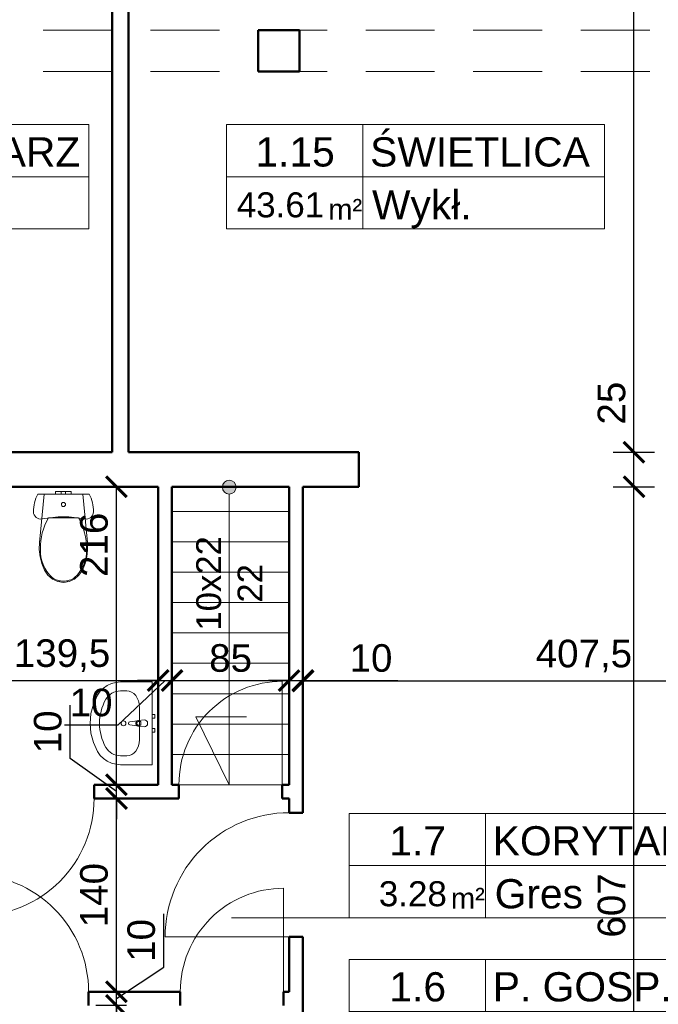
# Model space of a CAD drawing. Header units: millimetres. Extents: x -61343 to 9939, y -6894 to 7453.
# Tile 83 of 255: x -12586 to -12123, y 3600 to 4314. Entities that reach past the tile are written whole.
import ezdxf
from ezdxf.enums import TextEntityAlignment as Align

# ---------------------------------------------------------------- set-up
doc = ezdxf.new("R2010")
doc.units = ezdxf.units.MM
doc.header["$MEASUREMENT"] = 0
doc.linetypes.add('Przerywana długa', pattern=[780, 500, -280])
for name, color, linetype in [('2D - Ogólne', 7, 'Continuous'), ('Drzwi Archicad', 7, 'Continuous'), ('Konstrukcja - Ściany zew', 7, 'Continuous')]:
    doc.layers.add(name, color=color, linetype=linetype)
for name, color, linetype, lineweight in [('A_opisy', 81, 'Continuous', 13), ('A_sanitarka', 140, 'Continuous', 13), ('A_widokowe', 160, 'Continuous', 18), ('A_wymiary', 253, 'Continuous', 9)]:
    doc.layers.add(name, color=color, linetype=linetype, lineweight=lineweight)
doc.styles.get("Standard").update_dxf_attribs({"font": 'arial.ttf'})
doc.dimstyles.new('1do100', dxfattribs={"dimtxt": 20, "dimasz": 15, "dimexe": 15, "dimexo": 0.625, "dimgap": 6, "dimtad": 1, "dimtxsty": 'Standard', "dimblk": 'ARCHTICK', "dimcen": 2.5, "dimadec": 0, "dimazin": 0, "dimtfac": 1, "dimtmove": 0, "dimatfit": 3, "dimldrblk": 'OBLIQUE', "dimfxl": 15, "dimfxlon": 1, "dimarcsym": 0})

# ---------------------------------------------------------------- blocks, each defined once
blk = doc.blocks.new('Ściana_38_1', base_point=(15322.7, 6800))
at = {"layer": 'Konstrukcja - Ściany zew', "color": 7, "linetype": 'Continuous', "lineweight": 50, "flags": 128}
for points in [[(15322.7, 6550), (15322.7, 4390)], [(15422.7, 4390), (15422.7, 6550)]]:
    blk.add_lwpolyline(points, dxfattribs=at)
blk = doc.blocks.new('WC 27')
for p, q in [((-57, 20), (-40.3, 20)), ((-57, 0), (-57, 20)), ((-40.3, 20), (-16, 20)), ((-16, 20), (-11.3, 20)), ((-16, 0), (-16, 20)), ((-11.3, 20), (0, 20)), ((0, 20), (11.3, 20)), ((0, 0), (11.3, 0)), ((11.3, 20), (16, 20)), ((11.3, 0), (16, 0)), ((16, 0), (16, 20)), ((16, 20), (40.3, 20)), ((16, 0), (40.3, 0)), ((40.3, 20), (57, 20)), ((40.3, 0), (57, 0)), ((57, 0), (57, 20)), ((-57, 0), (-40.3, 0)), ((-40.3, 0), (-16, 0)), ((-16, 0), (-11.3, 0)), ((-11.3, 0), (0, 0)), ((0, -173), (-108.9, -173)), ((108.9, -173), (0, -173))]:
    blk.add_line(p, q)
at = {"flags": 128}
for points in [[(-186.8, 0), (-193.9, -15.1), (-200.1, -30.5), (-205.4, -46.3), (-209.7, -62.4), (-213.1, -78.7), (-215.5, -95.2), (-217, -111.8), (-217.5, -128.5), (-216.2, -140), (-212.4, -151), (-206.3, -160.9), (-198.2, -169.1), (-188.5, -175.5), (-177.6, -179.5), (-166.1, -181), (-154.5, -180), (-116.2, -173.2), (-77.6, -168.3), (-38.9, -165.4), (0, -164.4), (38.9, -165.4), (77.6, -168.3), (116.2, -173.2), (154.5, -180), (166.1, -181), (177.6, -179.5), (188.5, -175.5), (198.2, -169.1), (206.3, -160.9), (212.4, -151), (216.2, -140), (217.5, -128.5), (217, -111.8), (215.5, -95.2), (213.1, -78.7), (209.7, -62.4), (205.4, -46.3), (200.1, -30.5), (193.9, -15.1), (186.8, 0)], [(-169.4, -453.4), (-157, -503.2), (-138, -550.1), (-112.4, -587.3), (-79.4, -615.8), (-41, -633.8), (0, -640), (41, -633.8), (79.4, -615.8), (112.4, -587.3), (138, -550.1), (157, -503.2), (169.4, -453.4), (174.9, -402.1), (173.3, -350.4), (141, 0), (-141, 0), (-173.3, -350.4), (-174.9, -402.1)]]:
    blk.add_lwpolyline(points, close=True, dxfattribs=at)
blk.add_ellipse((0, -75), major_axis=(15, 0), ratio=0.999724)
for centre, major_axis, start_param, end_param in [((258.1, -387.9), (0, 425.5), 1.041392, 1.594412), ((-258.1, -387.9), (0, 425.5), 4.688771, 5.241791), ((89.5, -412.3), (0, 257.1), 1.515065, 2.415654), ((-89.5, -412.3), (0, 257.1), 3.867528, 4.768116), ((0.8, -492.8), (0, 138.6), 2.509088, 3.135732), ((-0.8, -492.8), (0, 138.6), 3.147454, 3.774097)]:
    blk.add_ellipse(centre, major_axis=major_axis, ratio=0.999377, start_param=start_param, end_param=end_param)
blk = doc.blocks.new('Umywalka 27')
for p, q in [((118.8, -92.3), (-118.8, -92.3)), ((-13.6, -97.1), (-13.6, -82.2)), ((-13.6, -82.2), (13.6, -82.2)), ((13.6, -82.2), (13.6, -97.1)), ((-234.8, -183.3), (-234.8, -229.1)), ((234.8, -183.3), (234.8, -229.1))]:
    blk.add_line(p, q)
at = {"flags": 128}
for points in [[(-300, 0), (-300, -229.1), (-297.1, -262.8), (-288.5, -295.5), (-274.5, -326), (-255.5, -353.4), (-232.2, -376.9), (-205.2, -395.6), (-140, -425.5), (-71, -443.8), (0, -450), (71, -443.8), (140, -425.5), (205.2, -395.6), (232.2, -376.9), (255.5, -353.4), (274.5, -326), (288.5, -295.5), (297.1, -262.8), (300, -229.1), (300, 0)], [(-63.5, 0), (-36.5, 0), (-36.5, 20), (-63.5, 20)], [(36.5, 0), (63.5, 0), (63.5, 20), (36.5, 20)]]:
    blk.add_lwpolyline(points, close=True, dxfattribs=at)
blk.add_lwpolyline([(-25, -57.3), (-21, -99.3, 0.12102), (-17.7, -108.8), (-11.1, -161.7, 0.882566), (11.1, -161.7), (17.7, -108.8, 0.12102), (21, -99.3), (25, -57.3, 1)], format="xyb", close=True, dxfattribs=at)
blk.add_circle((0, -207.1), 17.5)
for centre, radius, start, end in [((0, -97.4), 21.1, 212.77103, 327.22897), ((0, -97.1), 13.6, 180, 0)]:
    blk.add_arc(centre, radius, start, end)
for centre, major_axis, ratio, start_param, end_param in [((-118.7, -183.3), (116.1, 0), 0.783646, 1.570796, 3.141593), ((118.7, -183.3), (116.1, 0), 0.783646, 0, 1.570796), ((-118.9, -229.1), (0, 121.2), 0.956522, 1.570796, 2.644618), ((118.9, -229.1), (0, 121.2), 0.956522, 3.638567, 4.712389), ((0, 0), (0, 381.8), 0.956522, 2.644618, 3.638567)]:
    blk.add_ellipse(centre, major_axis=major_axis, ratio=ratio, start_param=start_param, end_param=end_param)
blk = doc.blocks.new('_ArchTick')
at = {"color": 0, "linetype": 'ByBlock', "const_width": 0.15}
blk.add_lwpolyline([(-0.5, -0.5), (0.5, 0.5)], dxfattribs=at)
blk = doc.blocks.new('*D1157')
at = {"layer": 'A_wymiary', "color": 0, "lineweight": -2, "transparency": 16777216}
for p, q in [((-12155.47, 3975.32), (-12125.47, 3975.32)), ((-12140.47, 3368.32), (-12140.47, 3975.32)), ((-12155.47, 3368.32), (-12125.47, 3368.32))]:
    blk.add_line(p, q, dxfattribs=at)
at = {"layer": 'Defpoints', "color": 0, "transparency": 16777216}
for p in [(-12398.06, 3975.32), (-12140.47, 3975.32), (-13354.06, 3368.32)]:
    blk.add_point(p, dxfattribs=at)
at = {"layer": 'A_wymiary', "color": 0, "lineweight": -2, "transparency": 16777216, "xscale": 15, "yscale": 15, "zscale": 15}
for p, rotation in [((-12140.47, 3975.32), 90), ((-12140.47, 3368.32), 270)]:
    blk.add_blockref('_ArchTick', p, dxfattribs=dict(at, rotation=rotation))
at = {"layer": 'A_wymiary', "color": 0, "transparency": 16777216, "insert": (-12156.68, 3671.82), "char_height": 20, "attachment_point": 5, "rotation": 90}
blk.add_mtext('607', dxfattribs=at)
blk = doc.blocks.new('_Oblique')
at = {"color": 0, "linetype": 'ByBlock', "lineweight": -2}
blk.add_line((-0.5, -0.5), (0.5, 0.5), dxfattribs=at)
blk = doc.blocks.new('*D1158')
at = {"layer": 'A_wymiary', "color": 0, "lineweight": -2, "transparency": 16777216}
for p, q in [((-12140.47, 4000.32), (-12140.47, 4056.46)), ((-12155.47, 4000.32), (-12125.47, 4000.32)), ((-12140.47, 3975.32), (-12140.47, 4000.32)), ((-12155.47, 3975.32), (-12125.47, 3975.32))]:
    blk.add_line(p, q, dxfattribs=at)
at = {"layer": 'Defpoints', "color": 0, "transparency": 16777216}
for p in [(-12398.06, 4000.32), (-12140.47, 4000.32), (-12398.06, 3975.32)]:
    blk.add_point(p, dxfattribs=at)
at = {"layer": 'A_wymiary', "color": 0, "lineweight": -2, "transparency": 16777216, "xscale": 15, "yscale": 15, "zscale": 15}
for p, rotation in [((-12140.47, 4000.32), 90), ((-12140.47, 3975.32), 270)]:
    blk.add_blockref('_ArchTick', p, dxfattribs=dict(at, rotation=rotation))
at = {"layer": 'A_wymiary', "color": 0, "transparency": 16777216, "insert": (-12156.68, 4035.89), "char_height": 20, "attachment_point": 5, "rotation": 90}
blk.add_mtext('25', dxfattribs=at)
blk = doc.blocks.new('*D1159')
at = {"layer": 'A_wymiary', "color": 0, "lineweight": -2, "transparency": 16777216}
for p, q in [((-12155.47, 4820.32), (-12125.47, 4820.32)), ((-12140.47, 4000.32), (-12140.47, 4820.32)), ((-12155.47, 4000.32), (-12125.47, 4000.32))]:
    blk.add_line(p, q, dxfattribs=at)
at = {"layer": 'Defpoints', "color": 0, "transparency": 16777216}
for p in [(-12398.06, 4820.32), (-12140.47, 4820.32), (-12398.06, 4000.32)]:
    blk.add_point(p, dxfattribs=at)
at = {"layer": 'A_wymiary', "color": 0, "lineweight": -2, "transparency": 16777216, "xscale": 15, "yscale": 15, "zscale": 15}
for p, rotation in [((-12140.47, 4820.32), 90), ((-12140.47, 4000.32), 270)]:
    blk.add_blockref('_ArchTick', p, dxfattribs=dict(at, rotation=rotation))
at = {"layer": 'A_wymiary', "color": 0, "transparency": 16777216, "insert": (-12156.68, 4410.32), "char_height": 20, "attachment_point": 5, "rotation": 90}
blk.add_mtext('820', dxfattribs=at)
blk = doc.blocks.new('*D1173')
at = {"layer": 'A_wymiary', "color": 0, "lineweight": -2, "transparency": 16777216}
for p, q in [((-12507.06, 4689.07), (-12507.06, 4719.07)), ((-11973.06, 4689.07), (-11973.06, 4719.07)), ((-12507.06, 4704.07), (-11973.06, 4704.07))]:
    blk.add_line(p, q, dxfattribs=at)
at = {"layer": 'Defpoints', "color": 0, "transparency": 16777216}
for p in [(-11973.06, 4704.07), (-12507.06, 4410.03), (-11973.06, 3695.03)]:
    blk.add_point(p, dxfattribs=at)
at = {"layer": 'A_wymiary', "color": 0, "lineweight": -2, "transparency": 16777216, "xscale": 15, "yscale": 15, "zscale": 15, "rotation": 180}
blk.add_blockref('_ArchTick', (-12507.06, 4704.07), dxfattribs=at)
at = {"layer": 'A_wymiary', "color": 0, "lineweight": -2, "transparency": 16777216, "xscale": 15, "yscale": 15, "zscale": 15}
blk.add_blockref('_ArchTick', (-11973.06, 4704.07), dxfattribs=at)
at = {"layer": 'A_wymiary', "color": 0, "transparency": 16777216, "insert": (-12240.23, 4720.29), "char_height": 20, "attachment_point": 5}
blk.add_mtext('534', dxfattribs=at)
blk = doc.blocks.new('*D1196')
at = {"layer": 'A_wymiary', "color": 0, "lineweight": -2, "transparency": 16777216}
for p, q in [((-12625.06, 3819.84), (-12625.06, 3849.84)), ((-12485.57, 3849.84), (-12485.57, 3819.84)), ((-12625.06, 3834.84), (-12485.57, 3834.84))]:
    blk.add_line(p, q, dxfattribs=at)
at = {"layer": 'Defpoints', "color": 0, "transparency": 16777216}
for p in [(-12485.57, 3867.32), (-12485.57, 3834.84), (-12625.06, 3671.82)]:
    blk.add_point(p, dxfattribs=at)
at = {"layer": 'A_wymiary', "color": 0, "lineweight": -2, "transparency": 16777216, "xscale": 15, "yscale": 15, "zscale": 15, "rotation": 180}
blk.add_blockref('_ArchTick', (-12625.06, 3834.84), dxfattribs=at)
at = {"layer": 'A_wymiary', "color": 0, "lineweight": -2, "transparency": 16777216, "xscale": 15, "yscale": 15, "zscale": 15}
blk.add_blockref('_ArchTick', (-12485.57, 3834.84), dxfattribs=at)
at = {"layer": 'A_wymiary', "color": 0, "transparency": 16777216, "insert": (-12555.31, 3852.86), "char_height": 20, "attachment_point": 5}
blk.add_mtext('139,5', dxfattribs=at)
blk = doc.blocks.new('*D1197')
at = {"layer": 'A_wymiary', "color": 0, "lineweight": -2, "transparency": 16777216}
for p, q in [((-12485.57, 3849.84), (-12485.57, 3819.84)), ((-12475.57, 3849.84), (-12475.57, 3819.84)), ((-12480.57, 3834.84), (-12514.9, 3802.61)), ((-12485.57, 3834.84), (-12500.57, 3834.84)), ((-12485.57, 3834.84), (-12475.57, 3834.84)), ((-12485.57, 3834.84), (-12475.57, 3834.84)), ((-12475.57, 3834.84), (-12460.57, 3834.84)), ((-12514.9, 3802.61), (-12553.59, 3802.61))]:
    blk.add_line(p, q, dxfattribs=at)
at = {"layer": 'Defpoints', "color": 0, "transparency": 16777216}
for p in [(-12485.57, 3867.32), (-12475.57, 3867.32), (-12475.57, 3834.84)]:
    blk.add_point(p, dxfattribs=at)
at = {"layer": 'A_wymiary', "color": 0, "lineweight": -2, "transparency": 16777216, "xscale": 15, "yscale": 15, "zscale": 15}
blk.add_blockref('_ArchTick', (-12485.57, 3834.84), dxfattribs=at)
at = {"layer": 'A_wymiary', "color": 0, "lineweight": -2, "transparency": 16777216, "xscale": 15, "yscale": 15, "zscale": 15, "rotation": 180}
blk.add_blockref('_ArchTick', (-12475.57, 3834.84), dxfattribs=at)
at = {"layer": 'A_wymiary', "color": 0, "transparency": 16777216, "insert": (-12534.24, 3818.82), "char_height": 20, "attachment_point": 5}
blk.add_mtext('10', dxfattribs=at)
blk = doc.blocks.new('*D1198')
at = {"layer": 'A_wymiary', "color": 0, "lineweight": -2, "transparency": 16777216}
for p, q in [((-12475.57, 3849.84), (-12475.57, 3819.84)), ((-12390.57, 3819.84), (-12390.57, 3849.84)), ((-12475.57, 3834.84), (-12390.57, 3834.84))]:
    blk.add_line(p, q, dxfattribs=at)
at = {"layer": 'Defpoints', "color": 0, "transparency": 16777216}
for p in [(-12475.57, 3867.32), (-12390.57, 3834.84), (-12390.57, 3671.82)]:
    blk.add_point(p, dxfattribs=at)
at = {"layer": 'A_wymiary', "color": 0, "lineweight": -2, "transparency": 16777216, "xscale": 15, "yscale": 15, "zscale": 15, "rotation": 180}
blk.add_blockref('_ArchTick', (-12475.57, 3834.84), dxfattribs=at)
at = {"layer": 'A_wymiary', "color": 0, "lineweight": -2, "transparency": 16777216, "xscale": 15, "yscale": 15, "zscale": 15}
blk.add_blockref('_ArchTick', (-12390.57, 3834.84), dxfattribs=at)
at = {"layer": 'A_wymiary', "color": 0, "transparency": 16777216, "insert": (-12433.07, 3851.05), "char_height": 20, "attachment_point": 5}
blk.add_mtext('85', dxfattribs=at)
blk = doc.blocks.new('*D1199')
at = {"layer": 'A_wymiary', "color": 0, "lineweight": -2, "transparency": 16777216}
for p, q in [((-12390.57, 3819.84), (-12390.57, 3849.84)), ((-12380.57, 3819.84), (-12380.57, 3849.84)), ((-12390.57, 3834.84), (-12405.57, 3834.84)), ((-12390.57, 3834.84), (-12380.57, 3834.84)), ((-12380.57, 3834.84), (-12311.87, 3834.84))]:
    blk.add_line(p, q, dxfattribs=at)
at = {"layer": 'Defpoints', "color": 0, "transparency": 16777216}
for p in [(-12380.57, 3834.84), (-12390.57, 3671.82), (-12380.57, 3671.82)]:
    blk.add_point(p, dxfattribs=at)
at = {"layer": 'A_wymiary', "color": 0, "lineweight": -2, "transparency": 16777216, "xscale": 15, "yscale": 15, "zscale": 15}
blk.add_blockref('_ArchTick', (-12390.57, 3834.84), dxfattribs=at)
at = {"layer": 'A_wymiary', "color": 0, "lineweight": -2, "transparency": 16777216, "xscale": 15, "yscale": 15, "zscale": 15, "rotation": 180}
blk.add_blockref('_ArchTick', (-12380.57, 3834.84), dxfattribs=at)
at = {"layer": 'A_wymiary', "color": 0, "transparency": 16777216, "insert": (-12331.22, 3851.05), "char_height": 20, "attachment_point": 5}
blk.add_mtext('10', dxfattribs=at)
blk = doc.blocks.new('*D1200')
at = {"layer": 'A_wymiary', "color": 0, "lineweight": -2, "transparency": 16777216}
for p, q in [((-12380.57, 3819.54), (-12380.57, 3849.54)), ((-11973.06, 3819.54), (-11973.06, 3849.54)), ((-12380.57, 3834.54), (-11973.06, 3834.54))]:
    blk.add_line(p, q, dxfattribs=at)
at = {"layer": 'Defpoints', "color": 0, "transparency": 16777216}
for p in [(-11973.06, 3834.54), (-11973.06, 3695.03), (-12380.57, 3671.53)]:
    blk.add_point(p, dxfattribs=at)
at = {"layer": 'A_wymiary', "color": 0, "lineweight": -2, "transparency": 16777216, "xscale": 15, "yscale": 15, "zscale": 15, "rotation": 180}
blk.add_blockref('_ArchTick', (-12380.57, 3834.54), dxfattribs=at)
at = {"layer": 'A_wymiary', "color": 0, "lineweight": -2, "transparency": 16777216, "xscale": 15, "yscale": 15, "zscale": 15}
blk.add_blockref('_ArchTick', (-11973.06, 3834.54), dxfattribs=at)
at = {"layer": 'A_wymiary', "color": 0, "transparency": 16777216, "insert": (-12176.81, 3852.56), "char_height": 20, "attachment_point": 5}
blk.add_mtext('407,5', dxfattribs=at)
blk = doc.blocks.new('*D1212')
at = {"layer": 'A_wymiary', "color": 0, "lineweight": -2, "transparency": 16777216}
for p, q in [((-12543.06, 3220.12), (-12543.06, 3190.12)), ((-11973.06, 3220.12), (-11973.06, 3190.12)), ((-12543.06, 3205.12), (-11973.06, 3205.12))]:
    blk.add_line(p, q, dxfattribs=at)
at = {"layer": 'Defpoints', "color": 0, "transparency": 16777216}
for p in [(-11973.06, 3695.32), (-12543.06, 3320.32), (-11973.06, 3205.12)]:
    blk.add_point(p, dxfattribs=at)
at = {"layer": 'A_wymiary', "color": 0, "lineweight": -2, "transparency": 16777216, "xscale": 15, "yscale": 15, "zscale": 15, "rotation": 180}
blk.add_blockref('_ArchTick', (-12543.06, 3205.12), dxfattribs=at)
at = {"layer": 'A_wymiary', "color": 0, "lineweight": -2, "transparency": 16777216, "xscale": 15, "yscale": 15, "zscale": 15}
blk.add_blockref('_ArchTick', (-11973.06, 3205.12), dxfattribs=at)
at = {"layer": 'A_wymiary', "color": 0, "transparency": 16777216, "insert": (-12258.06, 3221.33), "char_height": 20, "attachment_point": 5}
blk.add_mtext('570', dxfattribs=at)
blk = doc.blocks.new('*D1222')
at = {"layer": 'A_wymiary', "color": 0, "lineweight": -2, "transparency": 16777216}
for p, q in [((-12508.44, 3599.32), (-12530.85, 3599.32)), ((-12515.85, 3499.32), (-12515.85, 3599.32)), ((-12500.85, 3499.32), (-12530.85, 3499.32))]:
    blk.add_line(p, q, dxfattribs=at)
at = {"layer": 'Defpoints', "color": 0, "transparency": 16777216}
for p in [(-12515.85, 3599.32), (-12507.81, 3599.32), (-12485.57, 3499.32)]:
    blk.add_point(p, dxfattribs=at)
at = {"layer": 'A_wymiary', "color": 0, "lineweight": -2, "transparency": 16777216, "xscale": 15, "yscale": 15, "zscale": 15}
for p, rotation in [((-12515.85, 3599.32), 90), ((-12515.85, 3499.32), 270)]:
    blk.add_blockref('_ArchTick', p, dxfattribs=dict(at, rotation=rotation))
at = {"layer": 'A_wymiary', "color": 0, "transparency": 16777216, "insert": (-12532.06, 3549.32), "char_height": 20, "attachment_point": 5, "rotation": 90}
blk.add_mtext('100', dxfattribs=at)
blk = doc.blocks.new('*D1223')
at = {"layer": 'A_wymiary', "color": 0, "lineweight": -2, "transparency": 16777216}
for p, q in [((-12481.56, 3627.13), (-12481.56, 3665.83)), ((-12515.85, 3604.32), (-12481.56, 3627.13)), ((-12515.85, 3609.32), (-12515.85, 3624.32)), ((-12508.44, 3609.32), (-12530.85, 3609.32)), ((-12515.85, 3599.32), (-12515.85, 3609.32)), ((-12515.85, 3599.32), (-12515.85, 3609.32)), ((-12508.44, 3599.32), (-12530.85, 3599.32)), ((-12515.85, 3599.32), (-12515.85, 3584.32))]:
    blk.add_line(p, q, dxfattribs=at)
at = {"layer": 'Defpoints', "color": 0, "transparency": 16777216}
for p in [(-12515.85, 3609.32), (-12507.81, 3609.32), (-12507.81, 3599.32)]:
    blk.add_point(p, dxfattribs=at)
at = {"layer": 'A_wymiary', "color": 0, "lineweight": -2, "transparency": 16777216, "xscale": 15, "yscale": 15, "zscale": 15}
for p, rotation in [((-12515.85, 3609.32), 270), ((-12515.85, 3599.32), 90)]:
    blk.add_blockref('_ArchTick', p, dxfattribs=dict(at, rotation=rotation))
at = {"layer": 'A_wymiary', "color": 0, "transparency": 16777216, "insert": (-12497.78, 3646.48), "char_height": 20, "attachment_point": 5, "rotation": 90}
blk.add_mtext('10', dxfattribs=at)
blk = doc.blocks.new('*D1224')
at = {"layer": 'A_wymiary', "color": 0, "lineweight": -2, "transparency": 16777216}
for p, q in [((-12508.44, 3749.32), (-12530.85, 3749.32)), ((-12515.85, 3609.32), (-12515.85, 3749.32)), ((-12508.44, 3609.32), (-12530.85, 3609.32))]:
    blk.add_line(p, q, dxfattribs=at)
at = {"layer": 'Defpoints', "color": 0, "transparency": 16777216}
for p in [(-12515.85, 3749.32), (-12507.81, 3749.32), (-12507.81, 3609.32)]:
    blk.add_point(p, dxfattribs=at)
at = {"layer": 'A_wymiary', "color": 0, "lineweight": -2, "transparency": 16777216, "xscale": 15, "yscale": 15, "zscale": 15}
for p, rotation in [((-12515.85, 3749.32), 90), ((-12515.85, 3609.32), 270)]:
    blk.add_blockref('_ArchTick', p, dxfattribs=dict(at, rotation=rotation))
at = {"layer": 'A_wymiary', "color": 0, "transparency": 16777216, "insert": (-12532.06, 3679.32), "char_height": 20, "attachment_point": 5, "rotation": 90}
blk.add_mtext('140', dxfattribs=at)
blk = doc.blocks.new('*D1225')
at = {"layer": 'A_wymiary', "color": 0, "lineweight": -2, "transparency": 16777216}
for p, q in [((-12549.39, 3778.3), (-12549.39, 3817)), ((-12515.85, 3754.32), (-12549.39, 3778.3)), ((-12515.85, 3759.32), (-12515.85, 3774.32)), ((-12508.44, 3759.32), (-12530.85, 3759.32)), ((-12515.85, 3749.32), (-12515.85, 3759.32)), ((-12515.85, 3749.32), (-12515.85, 3759.32)), ((-12508.44, 3749.32), (-12530.85, 3749.32)), ((-12515.85, 3749.32), (-12515.85, 3734.32))]:
    blk.add_line(p, q, dxfattribs=at)
at = {"layer": 'Defpoints', "color": 0, "transparency": 16777216}
for p in [(-12515.85, 3759.32), (-12507.81, 3759.32), (-12507.81, 3749.32)]:
    blk.add_point(p, dxfattribs=at)
at = {"layer": 'A_wymiary', "color": 0, "lineweight": -2, "transparency": 16777216, "xscale": 15, "yscale": 15, "zscale": 15}
for p, rotation in [((-12515.85, 3759.32), 270), ((-12515.85, 3749.32), 90)]:
    blk.add_blockref('_ArchTick', p, dxfattribs=dict(at, rotation=rotation))
at = {"layer": 'A_wymiary', "color": 0, "transparency": 16777216, "insert": (-12565.6, 3797.65), "char_height": 20, "attachment_point": 5, "rotation": 90}
blk.add_mtext('10', dxfattribs=at)
blk = doc.blocks.new('*D1226')
at = {"layer": 'A_wymiary', "color": 0, "lineweight": -2, "transparency": 16777216}
for p, q in [((-12500.85, 3975.32), (-12530.85, 3975.32)), ((-12515.85, 3759.32), (-12515.85, 3975.32)), ((-12508.44, 3759.32), (-12530.85, 3759.32))]:
    blk.add_line(p, q, dxfattribs=at)
at = {"layer": 'Defpoints', "color": 0, "transparency": 16777216}
for p in [(-12515.85, 3975.32), (-12398.06, 3975.32), (-12507.81, 3759.32)]:
    blk.add_point(p, dxfattribs=at)
at = {"layer": 'A_wymiary', "color": 0, "lineweight": -2, "transparency": 16777216, "xscale": 15, "yscale": 15, "zscale": 15}
for p, rotation in [((-12515.85, 3975.32), 90), ((-12515.85, 3759.32), 270)]:
    blk.add_blockref('_ArchTick', p, dxfattribs=dict(at, rotation=rotation))
at = {"layer": 'A_wymiary', "color": 0, "transparency": 16777216, "insert": (-12532.06, 3933.2), "char_height": 20, "attachment_point": 5, "rotation": 90}
blk.add_mtext('216', dxfattribs=at)
blk = doc.blocks.new('*U1228')
blk.add_line((63.81, 50), (63.81, 0))
for points in [[(159.84, 25), (-1.61, 25), (-1.61, 50), (159.84, 50)], [(63.81, 0), (-1.61, 0), (-1.61, 50), (63.81, 50)], [(-1.61, 0), (159.84, 0), (159.84, 25), (-1.61, 25)]]:
    blk.add_lwpolyline(points, close=True)
at = {"insert": (47.18, 14.33), "char_height": 10, "attachment_point": 1}
blk.add_mtext_dynamic_manual_height_columns('m²', width=64.8418, gutter_width=75, heights=[0], dxfattribs=at)
blk.add_attdef('NR', text='', height=14).set_placement((31.28, 36.87), align=Align.MIDDLE_CENTER)
for tag, p in [('NAZWA_POM.', (67.28, 36.87)), ('WYKOŃCZENIE', (68.18, 11.5))]:
    blk.add_attdef(tag, text='', height=14).set_placement(p, align=Align.MIDDLE_LEFT)
blk.add_attdef('POW', text='', height=14).set_placement((41.48, 11.5), align=Align.MIDDLE_RIGHT)
blk = doc.blocks.new('*U1230')
blk.add_line((63.81, 50), (63.81, 0))
for points in [[(177.93, 25), (-1.61, 25), (-1.61, 50), (177.93, 50)], [(63.81, 0), (-1.61, 0), (-1.61, 50), (63.81, 50)], [(-1.61, 0), (177.93, 0), (177.93, 25), (-1.61, 25)]]:
    blk.add_lwpolyline(points, close=True)
at = {"insert": (47.18, 14.33), "char_height": 10, "attachment_point": 1}
blk.add_mtext_dynamic_manual_height_columns('m²', width=64.8418, gutter_width=75, heights=[0], dxfattribs=at)
blk.add_attdef('NR', text='', height=14).set_placement((31.28, 36.87), align=Align.MIDDLE_CENTER)
for tag, p in [('NAZWA_POM.', (67.28, 36.87)), ('WYKOŃCZENIE', (68.18, 11.5))]:
    blk.add_attdef(tag, text='', height=14).set_placement(p, align=Align.MIDDLE_LEFT)
blk.add_attdef('POW', text='', height=14).set_placement((41.48, 11.5), align=Align.MIDDLE_RIGHT)
blk = doc.blocks.new('*U1232')
blk.add_line((63.81, 50), (63.81, 0))
for points in [[(179.78, 25), (-1.61, 25), (-1.61, 50), (179.78, 50)], [(63.81, 0), (-1.61, 0), (-1.61, 50), (63.81, 50)], [(-1.61, 0), (179.78, 0), (179.78, 25), (-1.61, 25)]]:
    blk.add_lwpolyline(points, close=True)
at = {"insert": (47.18, 14.33), "char_height": 10, "attachment_point": 1}
blk.add_mtext_dynamic_manual_height_columns('m²', width=64.8418, gutter_width=75, heights=[0], dxfattribs=at)
blk.add_attdef('NR', text='', height=14).set_placement((31.28, 36.87), align=Align.MIDDLE_CENTER)
for tag, p in [('NAZWA_POM.', (67.28, 36.87)), ('WYKOŃCZENIE', (68.18, 11.5))]:
    blk.add_attdef(tag, text='', height=14).set_placement(p, align=Align.MIDDLE_LEFT)
blk.add_attdef('POW', text='', height=14).set_placement((41.48, 11.5), align=Align.MIDDLE_RIGHT)
blk = doc.blocks.new('*D2990')
at = {"layer": 'A_wymiary', "color": 0, "lineweight": -2, "transparency": 16777216}
for p, q in [((-41567.8, 3918.54), (-41597.8, 3918.54)), ((-41582.8, 3918.54), (-41582.8, 3818.54)), ((-41597.8, 3818.54), (-41567.8, 3818.54))]:
    blk.add_line(p, q, dxfattribs=at)
at = {"layer": 'Defpoints', "color": 0, "transparency": 16777216}
for p in [(-5380.04, 3918.54), (-41623.52, 3818.54), (-41582.8, 3818.54)]:
    blk.add_point(p, dxfattribs=at)
at = {"layer": 'A_wymiary', "color": 0, "lineweight": -2, "transparency": 16777216, "xscale": 15, "yscale": 15, "zscale": 15}
for p, rotation in [((-41582.8, 3918.54), 90), ((-41582.8, 3818.54), 270)]:
    blk.add_blockref('_ArchTick', p, dxfattribs=dict(at, rotation=rotation))
at = {"layer": 'A_wymiary', "color": 0, "transparency": 16777216, "insert": (-41599.01, 3868.54), "char_height": 20, "attachment_point": 5, "rotation": 90}
blk.add_mtext('100', dxfattribs=at)

msp = doc.modelspace()

# ---------------------------------------------------------------- hatches: boundary and pattern name
at = {"layer": '2D - Ogólne', "linetype": 'Continuous', "lineweight": 0, "true_color": 0x000000}
msp.add_hatch(color=18, dxfattribs=at).paths.add_polyline_path([(-12438.992, 3974.981), (-12438.612, 3973.068), (-12437.528, 3971.446), (-12435.906, 3970.362), (-12433.992, 3969.981), (-12432.079, 3970.362), (-12430.457, 3971.446), (-12429.373, 3973.068), (-12428.992, 3974.981), (-12429.373, 3976.895), (-12430.457, 3978.517), (-12432.079, 3979.601), (-12433.992, 3979.981), (-12435.906, 3979.601), (-12437.528, 3978.517), (-12438.612, 3976.895)])

# ---------------------------------------------------------------- linework, layer by layer
at = {"layer": '2D - Ogólne', "color": 7, "linetype": 'Przerywana długa', "lineweight": 15, "ltscale": 0.1}
for p, q in [((-11973.063, 4306.323), (-12823.063, 4306.323)), ((-11973.063, 4276.323), (-12823.063, 4276.323))]:
    msp.add_line(p, q, dxfattribs=at)
at = {"layer": '2D - Ogólne', "color": 7, "linetype": 'Continuous', "lineweight": 50}
for p, q in [((-12383.063, 4306.323), (-12413.063, 4306.323)), ((-12413.063, 4276.323), (-12413.063, 4306.323)), ((-12383.063, 4306.323), (-12383.063, 4276.323)), ((-12383.063, 4276.323), (-12413.063, 4276.323))]:
    msp.add_line(p, q, dxfattribs=at)
at = {"layer": 'A_opisy'}
for p, q in [((-12433.992, 3969.981), (-12433.992, 3759.323)), ((-12433.992, 3759.323), (-12458.228, 3808.416)), ((-12458.228, 3808.416), (-12421.541, 3808.416)), ((-12347.047, 3662.928), (-12432.431, 3662.928))]:
    msp.add_line(p, q, dxfattribs=at)
msp.add_circle((-12433.992, 3974.981), 5, dxfattribs=at)
at = {"layer": 'A_widokowe'}
for p, q in [((-12475.567, 3957.323), (-12390.567, 3957.323)), ((-12475.567, 3935.323), (-12390.567, 3935.323)), ((-12475.567, 3913.323), (-12390.567, 3913.323)), ((-12475.567, 3891.323), (-12390.567, 3891.323)), ((-12475.567, 3869.323), (-12390.567, 3869.323)), ((-12475.567, 3847.323), (-12390.567, 3847.323)), ((-12475.567, 3825.323), (-12390.567, 3825.323)), ((-12475.567, 3803.323), (-12390.567, 3803.323)), ((-12475.567, 3781.323), (-12390.567, 3781.323)), ((-12475.567, 3759.323), (-12390.567, 3759.323))]:
    msp.add_line(p, q, dxfattribs=at)
at = {"layer": 'Drzwi Archicad', "color": 7, "linetype": 'Continuous', "lineweight": 13}
for points in [[(-12395.567, 3759.323), (-12395.567, 3834.323, 0.4142136), (-12470.567, 3759.323)], [(-12532.063, 3749.323, -0.4142136), (-12617.063, 3664.323), (-12617.063, 3749.323)], [(-12390.504, 3739.034, 0.4143153), (-12480.535, 3649.034), (-12390.567, 3649.034)], [(-12536.063, 3609.323, 0.4142136), (-12621.063, 3694.323), (-12621.063, 3609.323)], [(-12394.567, 3609.323), (-12394.567, 3684.323, 0.4142136), (-12469.567, 3609.323)]]:
    msp.add_lwpolyline(points, format="xyb", dxfattribs=at)
at = {"layer": 'Konstrukcja - Ściany zew', "color": 7, "linetype": 'Continuous', "lineweight": 50}
for p, q in [((-12519.063, 4000.323), (-12519.063, 4820.323)), ((-12507.063, 4000.323), (-12507.063, 4820.323)), ((-12696.063, 4000.323), (-12519.063, 4000.323)), ((-12340.063, 4000.323), (-12507.063, 4000.323)), ((-12340.063, 3975.323), (-12340.063, 4000.323)), ((-12390.567, 3975.323), (-12390.567, 3759.323)), ((-12380.567, 3975.323), (-12380.567, 3739.034)), ((-12532.063, 3759.323), (-12532.063, 3749.323)), ((-12485.567, 3759.323), (-12532.063, 3759.323)), ((-12470.567, 3759.323), (-12475.567, 3759.323)), ((-12470.567, 3749.323), (-12470.567, 3759.323)), ((-12395.567, 3749.323), (-12395.567, 3759.323)), ((-12390.567, 3759.323), (-12395.567, 3759.323)), ((-12470.567, 3749.323), (-12532.063, 3749.323)), ((-12390.567, 3749.323), (-12395.567, 3749.323)), ((-12390.567, 3749.323), (-12390.567, 3739.034)), ((-12390.567, 3739.034), (-12380.567, 3739.034)), ((-12390.567, 3649.034), (-12380.567, 3649.034)), ((-12390.567, 3649.034), (-12390.567, 3609.323)), ((-12380.567, 3649.034), (-12380.567, 3368.323)), ((-12536.063, 3599.323), (-12536.063, 3609.323)), ((-12469.567, 3609.323), (-12536.063, 3609.323)), ((-12469.567, 3599.323), (-12469.567, 3609.323)), ((-12394.567, 3599.323), (-12394.567, 3609.323)), ((-12390.567, 3609.323), (-12394.567, 3609.323))]:
    msp.add_line(p, q, dxfattribs=at)
at = {"layer": 'Konstrukcja - Ściany zew', "color": 7, "linetype": 'Continuous', "lineweight": 50, "flags": 128}
for points in [[(-12625.063, 3975.323), (-12485.567, 3975.323)], [(-12475.567, 3975.323), (-12390.567, 3975.323)], [(-12380.567, 3975.323), (-12340.063, 3975.323)]]:
    msp.add_lwpolyline(points, dxfattribs=at)

# ---------------------------------------------------------------- block references
at = {"layer": 'A_opisy'}
ref = msp.add_blockref('*U1230', (-12804.834, 4162.246), dxfattribs=dict(at, xscale=1.512, yscale=1.512, zscale=1.512))
ref.add_attrib('NR', '1.14', dxfattribs={"layer": '0', "height": 21.168}).set_placement((-12757.545, 4217.999), align=Align.MIDDLE_CENTER)
ref.add_attrib('NAZWA_POM.', 'KORYTARZ', dxfattribs={"layer": '0', "height": 21.168}).set_placement((-12703.108, 4217.999), align=Align.MIDDLE_LEFT)
ref.add_attrib('POW.', '24.93', dxfattribs={"layer": '0', "height": 18.144}).set_placement((-12736.417, 4179.638), align=Align.MIDDLE_RIGHT)
ref.add_attrib('WYKOŃCZENIE', 'Gres', dxfattribs={"layer": '0', "height": 21.168}).set_placement((-12701.748, 4179.63), align=Align.MIDDLE_LEFT)
ref = msp.add_blockref('*U1232', (-12433.577, 4162.246), dxfattribs=dict(at, xscale=1.512, yscale=1.512, zscale=1.512))
ref.add_attrib('NR', '1.15', dxfattribs={"layer": '0', "height": 21.168}).set_placement((-12386.288, 4217.999), align=Align.MIDDLE_CENTER)
ref.add_attrib('NAZWA_POM.', 'ŚWIETLICA', dxfattribs={"layer": '0', "height": 21.168}).set_placement((-12331.851, 4217.999), align=Align.MIDDLE_LEFT)
ref.add_attrib('POW.', '43.61', dxfattribs={"layer": '0', "height": 18.144}).set_placement((-12365.16, 4179.638), align=Align.MIDDLE_RIGHT)
ref.add_attrib('WYKOŃCZENIE', 'Wykł.', dxfattribs={"layer": '0', "height": 21.168}).set_placement((-12330.492, 4179.63), align=Align.MIDDLE_LEFT)
ref = msp.add_blockref('*U1230', (-12344.615, 3662.928), dxfattribs=dict(at, xscale=1.512, yscale=1.512, zscale=1.512))
ref.add_attrib('NR', '1.7', dxfattribs={"layer": '0', "height": 21.168}).set_placement((-12297.326, 3718.681), align=Align.MIDDLE_CENTER)
ref.add_attrib('NAZWA_POM.', 'KORYTARZ', dxfattribs={"layer": '0', "height": 21.168}).set_placement((-12242.889, 3718.681), align=Align.MIDDLE_LEFT)
ref.add_attrib('POW.', '3.28', dxfattribs={"layer": '0', "height": 18.144}).set_placement((-12276.198, 3680.32), align=Align.MIDDLE_RIGHT)
ref.add_attrib('WYKOŃCZENIE', 'Gres', dxfattribs={"layer": '0', "height": 21.168}).set_placement((-12241.53, 3680.312), align=Align.MIDDLE_LEFT)
ref = msp.add_blockref('*U1228', (-12344.615, 3557.109), dxfattribs=dict(at, xscale=1.512, yscale=1.512, zscale=1.512))
ref.add_attrib('NR', '1.6', dxfattribs={"layer": '0', "height": 21.168}).set_placement((-12297.326, 3612.862), align=Align.MIDDLE_CENTER)
ref.add_attrib('NAZWA_POM.', 'P. GOSP.', dxfattribs={"layer": '0', "height": 21.168}).set_placement((-12242.889, 3612.862), align=Align.MIDDLE_LEFT)
ref.add_attrib('POW.', '1.96', dxfattribs={"layer": '0', "height": 18.144}).set_placement((-12276.198, 3574.5), align=Align.MIDDLE_RIGHT)
ref.add_attrib('WYKOŃCZENIE', 'Gres', dxfattribs={"layer": '0', "height": 21.168}).set_placement((-12241.53, 3574.493), align=Align.MIDDLE_LEFT)
at = {"layer": 'A_sanitarka', "xscale": 0.1, "yscale": 0.1, "zscale": 100}
msp.add_blockref('WC 27', (-12554.293, 3969.96), dxfattribs=at)
at = {"layer": 'A_sanitarka', "xscale": 0.1, "yscale": 0.1, "zscale": 100, "rotation": 270}
msp.add_blockref('Umywalka 27', (-12489.996, 3803.819), dxfattribs=at)
at = {"layer": 'Konstrukcja - Ściany zew', "color": 7, "lineweight": 50, "xscale": 0.1, "yscale": 0.1, "zscale": 0.1}
msp.add_blockref('Ściana_38_1', (-12485.567, 4000.323), dxfattribs=at)

# ---------------------------------------------------------------- texts
at = {"layer": 'A_opisy', "insert": (-12433.992, 3905.283), "char_height": 18, "attachment_point": 5, "rotation": 90}
msp.add_mtext_dynamic_manual_height_columns('10x22\\P22', width=100.2553, gutter_width=12.5, heights=[74.599], dxfattribs=at)

# ---------------------------------------------------------------- dimensions: what is measured, and where the dimension line sits
at = {"layer": 'A_wymiary'}
for base, p1, p2, picture, middle in [((-12140.47, 4820.323), (-12398.063, 4000.323), (-12398.063, 4820.323), '*D1159', (-12156.681, 4410.323)), ((-12140.47, 4000.323), (-12398.063, 3975.323), (-12398.063, 4000.323), '*D1158', (-12156.681, 4035.894)), ((-12140.47, 3975.323), (-13354.063, 3368.323), (-12398.063, 3975.323), '*D1157', (-12156.681, 3671.823)), ((-41582.801, 3818.544), (-5380.043, 3918.544), (-41623.52, 3818.544), '*D2990', (-41599.012, 3868.544)), ((-12515.851, 3749.323), (-12507.815, 3609.323), (-12507.815, 3749.323), '*D1224', (-12532.062, 3679.323)), ((-12515.851, 3599.323), (-12485.567, 3499.323), (-12507.815, 3599.323), '*D1222', (-12532.062, 3549.323))]:
    dim = msp.add_linear_dim(base=base, p1=p1, p2=p2, angle=90, dimstyle='1do100', dxfattribs=at)
    dim.commit()
    dim.dimension.update_dxf_attribs({"geometry": picture, "text_midpoint": middle})
dim = msp.add_linear_dim(base=(-11973.063, 4704.067), p1=(-12507.063, 4410.029), p2=(-11973.063, 3695.029), dimstyle='1do100', dxfattribs=at)
dim.commit()
dim.dimension.update_dxf_attribs({"geometry": '*D1173', "text_midpoint": (-12240.229, 4704.067), "dimtype": 160})
dim = msp.add_linear_dim(base=(-12515.851, 3975.323), p1=(-12507.815, 3759.323), p2=(-12398.063, 3975.323), angle=90, dimstyle='1do100', dxfattribs=at)
dim.commit()
dim.dimension.update_dxf_attribs({"geometry": '*D1226', "text_midpoint": (-12515.851, 3933.199), "dimtype": 160})
for base, p1, p2, picture, middle in [((-12485.567, 3834.837), (-12625.063, 3671.823), (-12485.567, 3867.323), '*D1196', (-12555.315, 3852.856)), ((-12390.567, 3834.837), (-12475.567, 3867.323), (-12390.567, 3671.823), '*D1198', (-12433.067, 3851.048)), ((-12380.567, 3834.837), (-12390.567, 3671.823), (-12380.567, 3671.823), '*D1199', (-12331.217, 3851.048)), ((-11973.063, 3834.542), (-12380.567, 3671.529), (-11973.063, 3695.029), '*D1200', (-12176.815, 3852.561)), ((-11973.063, 3205.118), (-12543.063, 3320.323), (-11973.063, 3695.323), '*D1212', (-12258.063, 3221.33))]:
    dim = msp.add_linear_dim(base=base, p1=p1, p2=p2, dimstyle='1do100', dxfattribs=at)
    dim.commit()
    dim.dimension.update_dxf_attribs({"geometry": picture, "text_midpoint": middle})
dim = msp.add_linear_dim(base=(-12475.567, 3834.837), p1=(-12485.567, 3867.323), p2=(-12475.567, 3867.323), dimstyle='1do100', override={"dimtmove": 1}, dxfattribs=at)
dim.commit()
dim.dimension.update_dxf_attribs({"geometry": '*D1197', "text_midpoint": (-12520.895, 3802.609), "dimtype": 160})
for base, p1, p2, picture, middle in [((-12515.851, 3759.323), (-12507.815, 3749.323), (-12507.815, 3759.323), '*D1225', (-12549.392, 3784.299)), ((-12515.851, 3609.323), (-12507.815, 3599.323), (-12507.815, 3609.323), '*D1223', (-12481.565, 3633.135))]:
    dim = msp.add_linear_dim(base=base, p1=p1, p2=p2, angle=90, dimstyle='1do100', override={"dimtmove": 1}, dxfattribs=at)
    dim.commit()
    dim.dimension.update_dxf_attribs({"geometry": picture, "text_midpoint": middle, "dimtype": 160})

doc.saveas('drawing.dxf')
